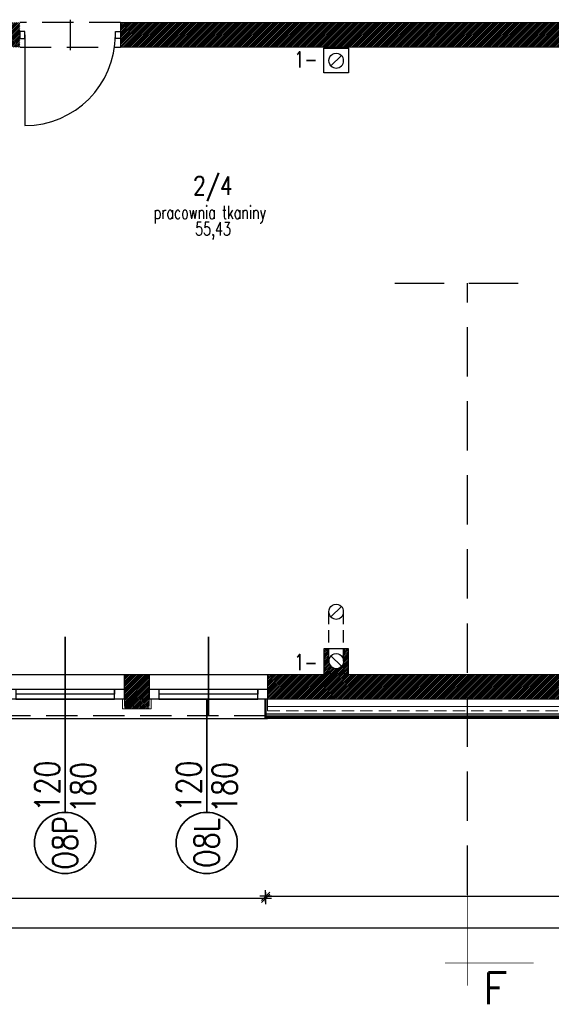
# Model space of a CAD drawing. Header units: inches. Extents: x 27484 to 71626, y -45113 to 39.
# Tile 177 of 256: x 35189 to 35728, y -26355 to -25358. Entities that reach past the tile are written whole.
import ezdxf
from ezdxf.enums import TextEntityAlignment as Align

# ---------------------------------------------------------------- set-up
doc = ezdxf.new("R2010")
doc.units = ezdxf.units.IN
doc.header["$LTSCALE"] = 50
doc.header["$MEASUREMENT"] = 0
doc.linetypes.add('DASHED', pattern=[0.75, 0.5, -0.25])
doc.linetypes.add('DASHED2', pattern=[9.525, 6.35, -3.175])
for name, color, linetype in [('0-opis', 2, 'Continuous'), ('A-rdzenie zelbetowe', 6, 'Continuous'), ('B-IWE', 2, 'Continuous'), ('B-IWE-KAN', 7, 'Continuous'), ('R-DIM', 6, 'Continuous'), ('R-MET-IWE', 2, 'Continuous'), ('R-MET-OKN-OPIS', 7, 'Continuous'), ('R-MET-OKN-OPIS-SYM', 2, 'Continuous'), ('R-MET-POM-OPIS', 7, 'Continuous'), ('R-MET-POM-OPIS-NR', 2, 'Continuous'), ('R-MET-POM-OPIS-POM', 7, 'Continuous'), ('R-MET-PRZEK', 5, 'Continuous'), ('R-MET-PRZEK-OPIS', 5, 'Continuous'), ('rz_wentylacja', 10, 'Continuous'), ('S-DRZ-', 7, 'Continuous'), ('S-DRZ-O', 7, 'Continuous'), ('S-DRZ-SKRZYD', 5, 'Continuous'), ('S-DRZ-WEGAR', 7, 'Continuous')]:
    doc.layers.add(name, color=color, linetype=linetype)
for name, color, linetype, lineweight in [('A-obwiednia proj.', 4, 'Continuous', 50), ('A-okna projektowane', 4, 'Continuous', 30), ('A-proj. styropian', 2, 'BATTING', 9), ('A-PRZERYW', 7, 'DASHED2', 18), ('A-rozbiórka', 8, 'DASHED', 15), ('A-SCIANY', 5, 'Continuous', 18), ('A-WID', 1, 'Continuous', 9), ('A-ść. istn.', 8, 'Continuous', 0), ('mat', 7, 'Continuous', 9), ('R-MET-DRZ', 7, 'Continuous', 15), ('R-MET-OKN', 7, 'Continuous', 35)]:
    doc.layers.add(name, color=color, linetype=linetype, lineweight=lineweight)
doc.styles.add('MET_OKN', font='SIMPLEX.SHX')
doc.styles.add('MET_POM', font='simplex.shx')
doc.styles.add('MET_PRZEK', font='SIMPLEX.SHX')
doc.styles.add('MM_050', font='romans.shx', dxfattribs={"width": 0.8, "height": 16})
doc.styles.get("Standard").update_dxf_attribs({"font": 'romans.shx'})
doc.linetypes.add('BATTING', pattern='A,0.0001,-0.1,[134,ltypeshp.shx,S=0.1,R=0,X=-0.1,Y=0],-0.2,[134,ltypeshp.shx,S=0.1,R=180,X=0.1,Y=0],-0.1', length=0.4001)
doc.dimstyles.new('AM100', dxfattribs={"dimtxt": 0.18, "dimasz": 1, "dimexe": 0, "dimexo": 0, "dimgap": 0, "dimtad": 0, "dimdec": 4, "dimdsep": 46, "dimtxsty": 'MM_050', "dimblk1": 'W1', "dimblk2": 'W1', "dimsah": 1, "dimcen": 4, "dimse1": 1, "dimse2": 1, "dimclrd": 256, "dimclre": 256, "dimclrt": 2, "dimadec": 5, "dimazin": 0, "dimtfac": 0.444444, "dimtdec": 4, "dimtix": 1, "dimtmove": 2, "dimatfit": 3, "dimldrblk": 'W1', "dimfxl": 1, "dimtvp": 0.777778, "dimtolj": 1, "dimarcsym": 0})
pattern_1 = [(45, (31560.1443, -34930.5661), (-0.88388348, 0.88388348), [])]

# ---------------------------------------------------------------- blocks, each defined once
blk = doc.blocks.new('D90-L-DL')
at = {"layer": 'S-DRZ-'}
blk.add_arc((-45, 0), 90, 270, 0, dxfattribs=at)
at = {"layer": 'S-DRZ-O'}
blk.add_line((0, 15.12), (0, -15.12), dxfattribs=at)
at = {"layer": 'S-DRZ-SKRZYD'}
blk.add_line((-45, 0), (-45, -90), dxfattribs=at)
at = {"layer": 'S-DRZ-WEGAR'}
for points in [[(-50, -3.5), (-45, -3.5), (-45, 3.5), (-50, 3.5)], [(45, 3.5), (50, 3.5), (50, -3.5), (45, -3.5)]]:
    blk.add_lwpolyline(points, close=True, dxfattribs=at)
blk = doc.blocks.new('MPOM0239')
at = {"layer": 'R-MET-POM-OPIS', "style": 'MET_POM', "width": 0.7}
for tag, p in [('POS', (0, -0.225)), ('ARE', (0, -0.49))]:
    blk.add_attdef(tag, text='', height=0.2, dxfattribs=at).set_placement(p, align=Align.CENTER)
at = {"layer": 'R-MET-POM-OPIS', "style": 'MET_POM', "width": 0.7, "flags": 1}
blk.add_attdef('UNI', (0.246, -0.49), '', height=0.2, dxfattribs=at)
at = {"layer": 'R-MET-POM-OPIS-NR', "style": 'MET_POM', "width": 0.8}
blk.add_attdef('NR', text='', height=0.2, dxfattribs=at).set_placement((-0.003, 0.269), align=Align.CENTER)
at = {"layer": 'R-MET-POM-OPIS-POM', "style": 'MET_POM', "width": 0.7}
blk.add_attdef('POM', text='', height=0.2, dxfattribs=at).set_placement((0, 0.022), align=Align.CENTER)
blk = doc.blocks.new('IWE0W')
at = {"layer": 'B-IWE-KAN'}
blk.add_lwpolyline([(0.854, 0.854, -1), (0.146, 0.146), (0.854, 0.854, 1), (0.146, 0.146)], format="xyb", dxfattribs=at)
blk = doc.blocks.new('IWE0W011')
at = {"layer": 'B-IWE'}
blk.add_lwpolyline([(0, 0), (25, 0), (25, 25), (0, 25), (0, 0)], dxfattribs=at)
at = {"xscale": 15, "yscale": 15, "zscale": 15}
blk.add_blockref('IWE0W', (5, 5), dxfattribs=at)
at = {"layer": 'R-MET-IWE', "width": 0.75}
blk.add_attdef('NR', text='', height=9.5, dxfattribs=at).set_placement((12.5, 37), align=Align.MIDDLE)
blk = doc.blocks.new('MET-OK')
at = {"layer": 'R-MET-OKN'}
blk.add_lwpolyline([(0, -42.9), (0, 42.9, 0.581818)], format="xyb", dxfattribs=at)
blk.add_circle((0, 66.1), 23.2, dxfattribs=at)
at = {"layer": 'R-MET-OKN-OPIS', "style": 'MET_OKN', "width": 0.8}
for tag, p in [('SO', (-4.22, 40.66)), ('HO', (22.97, 40.66))]:
    blk.add_attdef(tag, text='', height=18.75, rotation=90, dxfattribs=at).set_placement(p, align=Align.RIGHT)
at = {"layer": 'R-MET-OKN-OPIS-SYM', "style": 'MET_OKN', "width": 0.8}
blk.add_attdef('SYM', text='', height=18.75, rotation=90, dxfattribs=at).set_placement((9.38, 66.1), align=Align.CENTER)
blk = doc.blocks.new('M-SEC030')
at = {"layer": 'R-MET-PRZEK'}
blk.add_lwpolyline([(-1.5, 1.5, 0, 0.25, 0), (0, 1.5, 0.015, 0.015, 0), (0.5, 1.5, 0.015, 0.015, 0), (0, 1.5, 0.015, 0.015, 0), (0, 2, 0.015, 0.015, 0), (0, 0, 0, 0, 0)], format="xyseb", dxfattribs=at)
at = {"layer": 'R-MET-PRZEK-OPIS', "style": 'MET_PRZEK'}
blk.add_attdef('PX', text='', height=0.7, dxfattribs=at).set_placement((-0.451, 1.71), align=Align.RIGHT)
blk = doc.blocks.new('W1')
for p, q in [((-6, 0), (6, 0)), ((-4.24, -4.24), (4.24, 4.24)), ((0, 6), (0, -6))]:
    blk.add_line(p, q)
blk = doc.blocks.new('*D179')
at = {"layer": 'Defpoints', "color": 0, "ltscale": 0.1, "transparency": 16777216}
for p in [(33013.48, -26064.97), (36151.48, -26064.97), (36151.48, -26277.42)]:
    blk.add_point(p, dxfattribs=at)
at = {"layer": 'R-DIM', "lineweight": -2, "ltscale": 0.1, "transparency": 16777216}
blk.add_line((33014.48, -26277.42), (36150.48, -26277.42), dxfattribs=at)
for p, rotation in [((33013.48, -26277.42), 179.9999999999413), ((36151.48, -26277.42), 359.9999999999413)]:
    blk.add_blockref('W1', p, dxfattribs=dict(at, rotation=rotation))
at = {"layer": 'R-DIM', "color": 2, "ltscale": 0.1, "transparency": 16777216, "insert": (34582.48, -26264.97), "char_height": 16, "attachment_point": 5, "style": 'MM_050'}
blk.add_mtext('\\A1;3138', dxfattribs=at)
blk = doc.blocks.new('*D184')
at = {"layer": 'Defpoints', "color": 0, "ltscale": 0.1, "transparency": 16777216}
for p in [(33423.48, -26064.97), (35438.48, -26062.97), (35438.48, -26247.58)]:
    blk.add_point(p, dxfattribs=at)
at = {"layer": 'R-DIM', "lineweight": -2, "ltscale": 0.1, "transparency": 16777216}
blk.add_line((33424.48, -26247.58), (35437.48, -26247.58), dxfattribs=at)
for p, rotation in [((33423.48, -26247.58), 179.9999999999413), ((35438.48, -26247.58), 359.9999999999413)]:
    blk.add_blockref('W1', p, dxfattribs=dict(at, rotation=rotation))
at = {"layer": 'R-DIM', "color": 2, "ltscale": 0.1, "transparency": 16777216, "insert": (34430.98, -26235.13), "char_height": 16, "attachment_point": 5, "style": 'MM_050'}
blk.add_mtext('\\A1;2015', dxfattribs=at)
blk = doc.blocks.new('*D185')
at = {"layer": 'Defpoints', "color": 0, "ltscale": 0.1, "transparency": 16777216}
for p in [(35438.48, -26062.97), (36151.48, -26064.97), (36151.48, -26245.58)]:
    blk.add_point(p, dxfattribs=at)
at = {"layer": 'R-DIM', "lineweight": -2, "ltscale": 0.1, "transparency": 16777216}
blk.add_line((35439.48, -26245.58), (36150.48, -26245.58), dxfattribs=at)
for p, rotation in [((35438.48, -26245.58), 179.9999999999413), ((36151.48, -26245.58), 359.9999999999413)]:
    blk.add_blockref('W1', p, dxfattribs=dict(at, rotation=rotation))
at = {"layer": 'R-DIM', "color": 2, "ltscale": 0.1, "transparency": 16777216, "insert": (35794.98, -26233.13), "char_height": 16, "attachment_point": 5, "style": 'MM_050'}
blk.add_mtext('\\A1;711', dxfattribs=at)

msp = doc.modelspace()

# ---------------------------------------------------------------- hatches: boundary and pattern name
at = {"layer": 'A-ść. istn.', "ltscale": 0.1}
h = msp.add_hatch(dxfattribs=at)
h.set_pattern_fill('ANSI31', color=256, scale=10)
h.set_pattern_definition(pattern_1)
h.paths.add_polyline_path([(33637.48246, -25360.96968), (33637.48246, -25373.46968), (33837.48246, -25373.46968), (33837.48246, -25369.89968), (33837.48246, -25360.96968)])
h.paths.add_polyline_path([(33837.48246, -25385.96968), (33837.48246, -25373.46968), (33637.48246, -25373.46968), (33637.48246, -25385.96968)])
h.paths.add_polyline_path([(34554.98246, -25373.46968), (34554.98246, -25385.96968), (34567.48246, -25385.96968), (34917.48246, -25385.96968), (34929.48246, -25385.96968), (35189.48246, -25385.96968), (35189.48246, -25373.46968)])
h.paths.add_polyline_path([(34554.98246, -25360.96968), (34554.98246, -25373.46968), (35189.48246, -25373.46968), (35189.48246, -25369.89968), (35189.48246, -25360.96968)])
h.paths.add_polyline_path([(35291.48246, -25373.46968), (35291.48246, -25377.03968), (35291.48246, -25385.96968), (35509.98246, -25385.96968), (35509.98246, -25373.46968)])
h.paths.add_polyline_path([(35291.48246, -25360.96968), (35291.48246, -25373.46968), (35509.98246, -25373.46968), (35509.98246, -25360.96968)])
h.paths.add_polyline_path([(35509.98246, -25360.96968), (35509.98246, -25373.46968), (35802.48246, -25373.46968), (35802.48246, -25360.96968)])
h.paths.add_polyline_path([(35802.48246, -25385.96968), (35802.48246, -25373.46968), (35509.98246, -25373.46968), (35509.98246, -25385.96968), (35522.48246, -25385.96968)])
h.paths.add_polyline_path([(34161.48246, -25373.46968), (34161.48246, -25385.96968), (34554.98246, -25385.96968), (34554.98246, -25373.46968)])
h.paths.add_polyline_path([(34161.48246, -25360.96968), (34161.48246, -25373.46968), (34554.98246, -25373.46968), (34554.98246, -25360.96968)])
h = msp.add_hatch(dxfattribs=at)
h.set_pattern_fill('ANSI31', color=256, scale=10)
h.set_pattern_definition(pattern_1)
h.paths.add_polyline_path([(35957.48513, -26020.96968), (35852.55688, -26020.96968), (35852.55688, -26033.46968), (35957.48513, -26033.46968)])
h.paths.add_polyline_path([(35957.48513, -26033.46968), (35852.55688, -26033.46968), (35852.55688, -26045.96968), (35957.48513, -26045.96968)])
h.paths.add_polyline_path([(35852.55688, -26033.46968), (35814.98246, -26033.46968), (35814.98246, -26045.96968), (35852.55688, -26045.96968)])
h.paths.add_polyline_path([(35852.55688, -26020.96968), (35827.48246, -26020.96968), (35827.48246, -25957.96968), (35814.98246, -25957.96968), (35814.98246, -26033.46968), (35852.55688, -26033.46968)])
h.paths.add_polyline_path([(35814.98246, -25957.96968), (35802.48246, -25957.96968), (35802.48246, -26020.96968), (35522.48246, -26020.96968), (35522.48246, -26019.96968), (35509.98246, -26019.96968), (35509.98246, -26033.46968), (35814.98246, -26033.46968)])
h.paths.add_polyline_path([(35814.98246, -26033.46968), (35509.98246, -26033.46968), (35509.98246, -26045.96968), (35814.98246, -26045.96968)])
h = msp.add_hatch(dxfattribs=at)
h.set_pattern_fill('ANSI31', color=256, scale=10)
h.set_pattern_definition(pattern_1)
h.paths.add_polyline_path([(35522.48246, -25994.96968), (35517.48246, -25994.96968), (35517.48246, -26007.46875, -0.198944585), (35515.28576, -26012.77298, -0.198912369), (35509.98246, -26014.96968), (35509.98246, -26019.96968), (35522.48246, -26019.96968)])
h.paths.add_polyline_path([(35502.48246, -26007.46968), (35502.48246, -25994.96968), (35497.48246, -25994.96968), (35497.48246, -26019.96968), (35509.98246, -26019.96968), (35509.98246, -26014.96968, -0.41421356)])
h = msp.add_hatch(dxfattribs=at)
h.set_pattern_fill('ANSI31', color=256, scale=10)
h.set_pattern_definition(pattern_1)
h.paths.add_polyline_path([(35509.98246, -26019.96968), (35497.48246, -26019.96968), (35497.48246, -26020.96968), (35440.47979, -26020.96968), (35440.47979, -26033.46968), (35509.98246, -26033.46968)])
h.paths.add_polyline_path([(35509.98246, -26033.46968), (35440.47979, -26033.46968), (35440.47979, -26035.96968), (35440.48246, -26035.96968), (35440.48246, -26045.96968), (35509.98246, -26045.96968)])
h = msp.add_hatch(dxfattribs=at)
h.set_pattern_fill('ANSI31', color=256, scale=10)
h.set_pattern_definition(pattern_1)
h.paths.add_polyline_path([(34364.48246, -26020.56332), (34389.48246, -26020.56332), (34389.48246, -26055.96968), (34364.48246, -26055.96968)])
h.paths.add_polyline_path([(34757.47979, -26020.56332), (34782.47979, -26020.56332), (34782.48246, -26055.87578), (34757.48246, -26055.87578)])
h.paths.add_polyline_path([(34947.48513, -26020.56332), (34972.48513, -26020.56332), (34972.48513, -26055.96968), (34947.48513, -26055.96968)])
h.paths.add_polyline_path([(35295.48513, -26020.96968), (35320.48513, -26020.96968), (35320.48246, -26055.96968), (35295.48246, -26055.96968)])

# ---------------------------------------------------------------- linework, layer by layer
at = {"layer": '0-opis', "color": 5, "linetype": 'DASHED', "ltscale": 2}
for p, q in [((35569.17605, -25624.90361), (35716.67605, -25624.90361)), ((35642.92605, -26244.27705), (35642.92605, -25624.90361))]:
    msp.add_line(p, q, dxfattribs=at)
at = {"layer": 'A-obwiednia proj.', "ltscale": 3}
for q in [(35438.47979, -26045.96968), (35959.48513, -26064.96968)]:
    msp.add_line((35438.47979, -26064.96968), q, dxfattribs=at)
at = {"layer": 'A-okna projektowane'}
for points in [[(35175.48246, -26035.96968), (35295.48246, -26035.96968), (35295.48246, -26045.96968), (35175.48246, -26045.96968), (35175.48246, -26035.96968), (35185.48246, -26035.96968), (35185.48246, -26045.96968), (35285.48246, -26045.96968), (35285.48246, -26035.96968), (35285.48246, -26040.96968), (35185.48246, -26040.96968), (35185.48246, -26040.96968), (35185.48246, -26040.96968), (35185.48246, -26040.96968)], [(35320.48246, -26035.96968), (35440.48246, -26035.96968), (35440.48246, -26045.96968), (35320.48246, -26045.96968), (35320.48246, -26035.96968), (35330.48246, -26035.96968), (35330.48246, -26045.96968), (35430.48246, -26045.96968), (35430.48246, -26035.96968), (35430.48246, -26040.96968), (35330.48246, -26040.96968), (35330.48246, -26040.96968), (35330.48246, -26040.96968), (35330.48246, -26040.96968)]]:
    msp.add_lwpolyline(points, dxfattribs=at)
at = {"layer": 'A-proj. styropian', "ltscale": 0.3}
msp.add_lwpolyline([(35957.48513, -26053.46968), (35440.48113, -26053.46968)], dxfattribs=at)
at = {"layer": 'A-PRZERYW', "lineweight": -3, "ltscale": 0.1}
for p, q in [((35291.48246, -25360.96968), (35189.48246, -25360.96968)), ((35189.48246, -25385.96968), (35291.48246, -25385.96968)), ((35438.47979, -26062.96968), (33423.48246, -26062.96968))]:
    msp.add_line(p, q, dxfattribs=at)
at = {"layer": 'A-rdzenie zelbetowe', "ltscale": 0.1}
msp.add_lwpolyline([(35295.48513, -26020.96968), (35320.48513, -26020.96968), (35320.48513, -26045.96968), (35295.48513, -26045.96968)], close=True, dxfattribs=at)
at = {"layer": 'A-rozbiórka', "ltscale": 0.5}
msp.add_line((35440.48246, -26057.96968), (35957.48513, -26057.96968), dxfattribs=at)
msp.add_lwpolyline([(35440.48246, -26057.96968), (35440.47979, -26045.96968)], dxfattribs=at)
at = {"layer": 'A-SCIANY', "ltscale": 3}
for p, q in [((35291.48246, -25360.96968), (35802.48246, -25360.96968)), ((35291.48246, -25385.96968), (35291.48246, -25360.96968)), ((35291.48246, -25385.96968), (35497.48246, -25385.96968)), ((35522.48246, -25385.96968), (35802.48246, -25385.96968)), ((35295.48246, -26020.96968), (35320.48246, -26020.96968)), ((35295.48246, -26045.96968), (35295.48246, -26020.96968)), ((35320.48246, -26045.96968), (35320.48246, -26020.96968)), ((35440.47979, -26045.96968), (35440.47979, -26020.96968)), ((35440.48246, -26020.96968), (35497.48246, -26020.96968)), ((35522.48246, -26020.96968), (35802.48246, -26020.96968)), ((35293.48246, -26055.96968), (35293.48246, -26045.96968)), ((35322.48246, -26055.96968), (35322.48246, -26045.96968)), ((35322.48246, -26055.96968), (35293.48246, -26055.96968))]:
    msp.add_line(p, q, dxfattribs=at)
for points in [[(35497.48246, -25385.96968), (35497.48246, -25411.96968), (35522.48246, -25411.96968), (35522.48246, -25385.96968)], [(35497.48246, -26020.96968), (35497.48246, -25994.96968), (35522.48246, -25994.96968), (35522.48246, -26020.96968)]]:
    msp.add_lwpolyline(points, dxfattribs=at)
at = {"layer": 'A-WID', "lineweight": -2}
for p, q in [((35175.48246, -26020.96968), (35295.48246, -26020.96968)), ((35320.48246, -26020.96968), (35440.48246, -26020.96968)), ((35440.47979, -26065.96968), (33421.48246, -26065.96968)), ((35440.47979, -26062.96968), (35440.47979, -26065.96968))]:
    msp.add_line(p, q, dxfattribs=at)
at = {"layer": 'mat', "ltscale": 0.1}
msp.add_line((35497.48246, -25385.96968), (35522.48246, -25385.96968), dxfattribs=at)
at = {"layer": 'mat'}
for p, q in [((35295.48246, -26052.96968), (35295.48246, -26045.96968)), ((35320.48246, -26052.96968), (35320.48246, -26045.96968)), ((35957.48513, -26045.96968), (35440.48246, -26045.96968))]:
    msp.add_line(p, q, dxfattribs=at)
at = {"layer": 'mat', "lineweight": -3}
for p, q in [((35438.47979, -26060.96968), (35959.48513, -26060.96968)), ((35438.47979, -26062.96968), (35959.48513, -26062.96968))]:
    msp.add_line(p, q, dxfattribs=at)
at = {"layer": 'mat'}
for points in [[(35320.48246, -26045.96968), (35295.48246, -26045.96968)], [(35320.48246, -26052.96968), (35295.48246, -26052.96968)]]:
    msp.add_lwpolyline(points, dxfattribs=at)
at = {"layer": 'R-MET-OKN'}
for p, q in [((35235.48246, -26055.96968), (35235.48246, -25982.96968)), ((35380.48246, -26062.96968), (35380.48246, -25982.96968))]:
    msp.add_line(p, q, dxfattribs=at)
at = {"layer": 'rz_wentylacja', "linetype": 'DASHED', "ltscale": 0.5}
for p, q in [((35502.48246, -26007.46968), (35502.48246, -25957.02541)), ((35517.48246, -26007.46968), (35517.48246, -25957.02541))]:
    msp.add_line(p, q, dxfattribs=at)

# ---------------------------------------------------------------- block references
at = {"extrusion": (0, 0, -1), "xscale": 15, "yscale": 15, "zscale": -15, "rotation": 270}
msp.add_blockref('IWE0W', (-35517.48246, -25949.96968), dxfattribs=at)
at = {"layer": '0-opis'}
ref = msp.add_blockref('M-SEC030', (35642.92605, -26244.27705), dxfattribs=dict(at, xscale=45.9375, yscale=45.93750000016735, zscale=45.9375, rotation=180))
ref.add_attrib('PX', 'F', dxfattribs={"layer": 'R-MET-PRZEK-OPIS', "height": 32.15625, "rotation": 0.00000001, "style": 'MET_PRZEK'}).set_placement((35683.56807, -26355.00083), align=Align.RIGHT)
at = {"layer": 'R-MET-DRZ', "extrusion": (0, 0, -1), "xscale": -1.020000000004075, "yscale": 1.019999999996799, "zscale": -1.019999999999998}
msp.add_blockref('D90-L-DL', (-35240.48246, -25373.46968), dxfattribs=at)
at = {"layer": 'R-MET-OKN'}
ref = msp.add_blockref('MET-OK', (35235.48246, -26103.30632), dxfattribs=dict(at, xscale=-1.336499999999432, yscale=1.336499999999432, zscale=1.3365, rotation=180))
ref.add_attrib('SYM', 'O8P', dxfattribs={"layer": 'R-MET-OKN-OPIS-SYM', "height": 25.059375, "rotation": 90, "style": 'MET_OKN', "width": 0.8}).set_placement((35248.01215, -26191.65394), align=Align.CENTER)
ref.add_attrib('SO', '120', dxfattribs={"layer": 'R-MET-OKN-OPIS', "height": 25.059375, "rotation": 90, "style": 'MET_OKN', "width": 0.8}).set_placement((35229.8441, -26108.24218), align=Align.RIGHT)
ref.add_attrib('HO', '180', dxfattribs={"layer": 'R-MET-OKN-OPIS', "height": 25.059375, "rotation": 90, "style": 'MET_OKN', "width": 0.8}).set_placement((35266.1802, -26109.63544), align=Align.RIGHT)
ref = msp.add_blockref('MET-OK', (35378.8264, -26103.30632), dxfattribs=dict(at, xscale=-1.336499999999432, yscale=1.336499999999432, zscale=1.3365, rotation=180))
ref.add_attrib('SYM', 'O8L', dxfattribs={"layer": 'R-MET-OKN-OPIS-SYM', "height": 25.059375, "rotation": 90, "style": 'MET_OKN', "width": 0.8}).set_placement((35391.35609, -26191.65394), align=Align.CENTER)
ref.add_attrib('SO', '120', dxfattribs={"layer": 'R-MET-OKN-OPIS', "height": 25.059375, "rotation": 90, "style": 'MET_OKN', "width": 0.8}).set_placement((35373.18804, -26108.24218), align=Align.RIGHT)
ref.add_attrib('HO', '180', dxfattribs={"layer": 'R-MET-OKN-OPIS', "height": 25.059375, "rotation": 90, "style": 'MET_OKN', "width": 0.8}).set_placement((35409.52414, -26109.63544), align=Align.RIGHT)
at = {"layer": 'R-MET-POM-OPIS'}
ref = msp.add_blockref('MPOM0239', (35385.23907, -25561.32873), dxfattribs=dict(at, xscale=67.20000000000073, yscale=67.20000000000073, zscale=67.20000000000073))
ref.add_attrib('NR', '2/4', dxfattribs={"layer": 'R-MET-POM-OPIS-NR', "height": 18.816, "style": 'MET_POM', "width": 0.8}).set_placement((35385.04873, -25535.53249), align=Align.CENTER)
ref.add_attrib('ARE', '55,43', dxfattribs={"height": 13.44, "style": 'MET_POM', "width": 0.7}).set_placement((35385.23907, -25576.44696), align=Align.CENTER)
ref.add_attrib('POM', 'pracownia tkaniny ', dxfattribs={"layer": 'R-MET-POM-OPIS-POM', "height": 13.44, "style": 'MET_POM', "width": 0.7}).set_placement((35385.23907, -25559.82869), align=Align.CENTER)
at = {"layer": 'rz_wentylacja'}
ref = msp.add_blockref('IWE0W011', (35522.48246, -25386.96968), dxfattribs=dict(at, xscale=-1, rotation=90))
ref.add_attrib('NR', '1-', (35467.38954, -25406.32538), dxfattribs={"layer": 'R-MET-IWE', "height": 16, "width": 0.75})
ref = msp.add_blockref('IWE0W011', (35522.48246, -26019.96968), dxfattribs=dict(at, rotation=90))
ref.add_attrib('NR', '1-', (35467.38954, -26016.61398), dxfattribs={"layer": 'R-MET-IWE', "height": 16, "width": 0.75})

# ---------------------------------------------------------------- dimensions: what is measured, and where the dimension line sits
at = {"layer": 'R-DIM', "ltscale": 0.1}
dim = msp.add_linear_dim(base=(36151.48246, -26277.41763), p1=(33013.48246, -26064.96968), p2=(36151.48246, -26064.96968), dimstyle='AM100', dxfattribs=at)
dim.commit()
dim.dimension.update_dxf_attribs({"geometry": '*D179', "text_midpoint": (34582.48246, -26264.97318)})
for base, p1, p2, text, picture, middle in [((35438.47979, -26247.57667), (33423.48246, -26064.96968), (35438.47979, -26062.96968), '2015', '*D184', (34430.98113, -26235.13223)), ((36151.48246, -26245.57667), (35438.47979, -26062.96968), (36151.48246, -26064.96968), '711', '*D185', (35794.98113, -26233.13223))]:
    dim = msp.add_linear_dim(base=base, p1=p1, p2=p2, text=text, dimstyle='AM100', dxfattribs=at)
    dim.commit()
    dim.dimension.update_dxf_attribs({"geometry": picture, "text_midpoint": middle})

doc.saveas('drawing.dxf')
